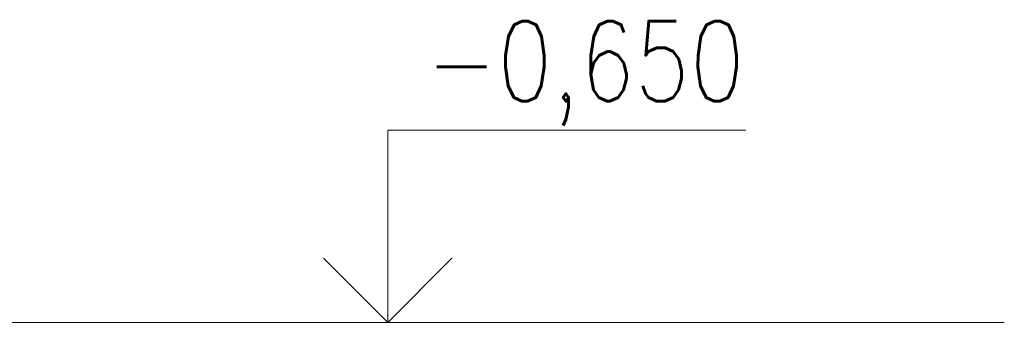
# Model space of a CAD drawing. Header units: millimetres. Extents: x 53645 to 137188, y 78097 to 135542.
# Tile 164 of 256: x 100625 to 103696, y 103030 to 103974. Entities that reach past the tile are written whole.
import ezdxf

# ---------------------------------------------------------------- set-up
doc = ezdxf.new("R2010")
doc.units = ezdxf.units.MM
doc.layers.add('mark', color=4, linetype='Continuous', lineweight=15)
doc.layers.add('Wall2', color=40, linetype='Continuous', lineweight=5)
doc.styles.add('GOST 2.304', font='CS_Gost2304.shx', dxfattribs={"width": 0.8, "oblique": 15})

msp = doc.modelspace()

# ---------------------------------------------------------------- linework, layer by layer
at = {"layer": 'mark', "linetype": 'Continuous', "ltscale": 100}
for points in [[(101773, 103029.9), (101773, 103629.9)], [(101773, 103629.9), (102890, 103629.9)], [(101773, 103029.9), (101573, 103229.9)], [(101773, 103029.9), (101973, 103229.9)], [(100681.8, 103029.9), (101923, 103029.9)]]:
    msp.add_lwpolyline(points, dxfattribs=at)
at = {"layer": 'Wall2', "lineweight": 20, "ltscale": 50}
for points in [[(100468.8, 103029.9), (103683.6, 103029.9)], [(100493.8, 103029.9), (103696.1, 103029.9)]]:
    msp.add_lwpolyline(points, dxfattribs=at)

# ---------------------------------------------------------------- texts
at = {"layer": 'mark', "linetype": 'Continuous', "ltscale": 100, "insert": (101891.7, 103969.9), "char_height": 250, "width": 1253.816, "attachment_point": 1, "style": 'GOST 2.304'}
msp.add_mtext('\\Fsimplex.shx;\\W0.8000000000;\\Q0.2617993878;\\T1.0000000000;\\o\\l-0,650', dxfattribs=at)

doc.saveas('drawing.dxf')
